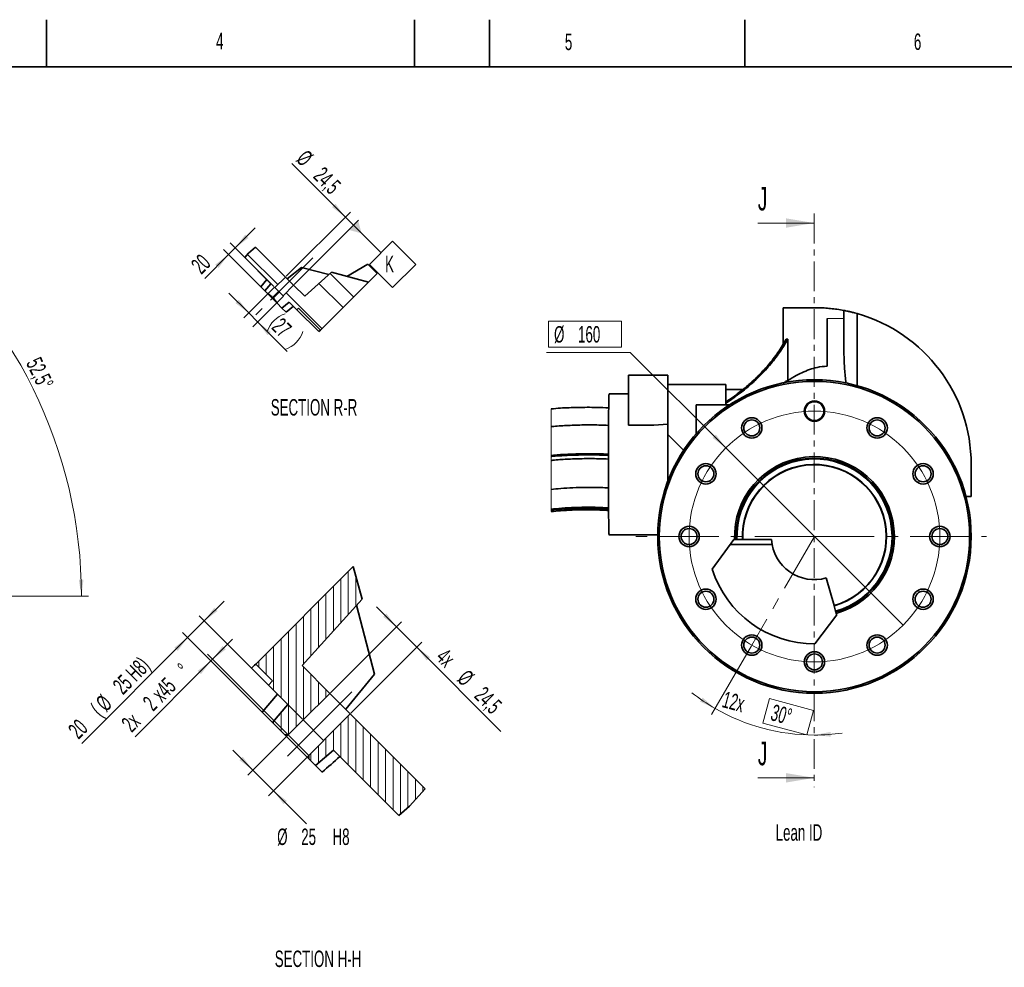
# Model space of a CAD drawing. Header units: millimetres. Extents: x 0 to 5960, y 0 to 4200.
# Tile 11 of 12: x 2190 to 4285, y 2185 to 4200. Entities that reach past the tile are written whole.
import ezdxf

# ---------------------------------------------------------------- set-up
doc = ezdxf.new("R2010")
doc.units = ezdxf.units.MM
doc.header["$LTSCALE"] = 10
doc.linetypes.add('CENTER', pattern=[10.16, 6.35, -1.27, 1.27, -1.27])
doc.linetypes.add('CENTERX2', pattern=[20.32, 12.7, -2.54, 2.54, -2.54])
doc.styles.add('SLDTEXTSTYLE0', font='TXT', dxfattribs={"width": 0.605})
doc.dimstyles.new('SLDDIMSTYLE11', dxfattribs={"dimtxt": 35, "dimasz": 35, "dimexe": 0, "dimexo": 0.0625, "dimgap": 8.75, "dimtad": 0, "dimtih": 1, "dimtoh": 1, "dimdec": 1, "dimlfac": 0.4, "dimrnd": 1e-09, "dimzin": 12, "dimdsep": 46, "dimtxsty": 'SLDTEXTSTYLE0', "dimsah": 1, "dimcen": 0.09, "dimadec": 0, "dimazin": 3, "dimtfac": 1, "dimtmove": 0, "dimatfit": 0, "dimfxl": 1, "dimfrac": 2, "dimtolj": 1, "dimarcsym": 0})
doc.dimstyles.new('SLDDIMSTYLE13', dxfattribs={"dimtxt": 35, "dimasz": 35, "dimexe": 0, "dimexo": 0.0625, "dimgap": -8.75, "dimtad": 1, "dimdec": 4, "dimlfac": 3, "dimzin": 12, "dimdsep": 46, "dimtxsty": 'SLDTEXTSTYLE0', "dimsah": 1, "dimcen": 0.09, "dimadec": 1, "dimazin": 3, "dimtfac": 1, "dimtofl": 0, "dimtmove": 0, "dimatfit": 3, "dimfxl": 1, "dimfrac": 2, "dimtolj": 1, "dimarcsym": 0})
doc.dimstyles.new('SLDDIMSTYLE17', dxfattribs={"dimtxt": 35, "dimasz": 35, "dimexe": 0, "dimexo": 0.0625, "dimgap": 8.75, "dimtad": 1, "dimdec": 1, "dimrnd": 1e-09, "dimzin": 12, "dimdsep": 46, "dimtxsty": 'SLDTEXTSTYLE0', "dimsah": 1, "dimcen": 0.09, "dimadec": 0, "dimazin": 3, "dimtfac": 1, "dimtmove": 0, "dimatfit": 0, "dimfxl": 1, "dimfrac": 2, "dimtolj": 1, "dimtzin": 12, "dimarcsym": 0})
doc.dimstyles.new('SLDDIMSTYLE23', dxfattribs={"dimtxt": 35, "dimasz": 35, "dimexe": 0, "dimexo": 0.0625, "dimgap": -8.75, "dimtad": 0, "dimtih": 1, "dimtoh": 1, "dimdec": 1, "dimlfac": 0.3, "dimrnd": 1e-09, "dimzin": 12, "dimdsep": 46, "dimtxsty": 'SLDTEXTSTYLE0', "dimblk1": 'NONE', "dimsah": 1, "dimcen": 0, "dimadec": 0, "dimazin": 3, "dimtfac": 1, "dimtmove": 0, "dimatfit": 3, "dimldrblk": 'NONE', "dimfxl": 1, "dimfrac": 2, "dimtolj": 1, "dimarcsym": 0})
doc.dimstyles.new('SLDDIMSTYLE3', dxfattribs={"dimtxt": 35, "dimasz": 35, "dimexe": 0, "dimexo": 0.0625, "dimgap": 8.75, "dimtad": 1, "dimdec": 4, "dimlfac": 10, "dimzin": 12, "dimdsep": 46, "dimtxsty": 'SLDTEXTSTYLE0', "dimsah": 1, "dimcen": 0.09, "dimadec": 1, "dimazin": 3, "dimtfac": 1, "dimtofl": 0, "dimtmove": 0, "dimatfit": 3, "dimfxl": 1, "dimfrac": 2, "dimtolj": 1, "dimtzin": 12, "dimarcsym": 0})
doc.dimstyles.new('SLDDIMSTYLE4', dxfattribs={"dimtxt": 35, "dimasz": 35, "dimexe": 0, "dimexo": 0.0625, "dimgap": 8.75, "dimtad": 1, "dimdec": 1, "dimrnd": 1e-09, "dimzin": 12, "dimdsep": 46, "dimtxsty": 'SLDTEXTSTYLE0', "dimsah": 1, "dimcen": 0.09, "dimadec": 0, "dimazin": 3, "dimtfac": 1, "dimtmove": 0, "dimatfit": 0, "dimfxl": 1, "dimfrac": 2, "dimtolj": 1, "dimtzin": 12, "dimarcsym": 0})
doc.dimstyles.new('SLDDIMSTYLE7', dxfattribs={"dimtxt": 35, "dimasz": 35, "dimexe": 0, "dimexo": 0.0625, "dimgap": 8.75, "dimtad": 1, "dimdec": 1, "dimlfac": 0.4, "dimrnd": 1e-09, "dimzin": 12, "dimdsep": 46, "dimtxsty": 'SLDTEXTSTYLE0', "dimsah": 1, "dimcen": 0.09, "dimadec": 0, "dimazin": 3, "dimtfac": 1, "dimtmove": 0, "dimatfit": 0, "dimfxl": 1, "dimfrac": 2, "dimtolj": 1, "dimtzin": 12, "dimarcsym": 0})

# ---------------------------------------------------------------- blocks, each defined once
blk = doc.blocks.new('_D_2')
at = {"color": 7, "linetype": 'Continuous', "lineweight": 0}
for p, q in [((1570.1, 3293.1), (1941, 3776.5)), ((1679.8, 2974.2), (2336.7, 2974.2))]:
    blk.add_line(p, q, dxfattribs=at)
at = {"color": 7, "linetype": 'Continuous', "lineweight": 18}
blk.add_arc((1325.3, 2974.2), 996.4, 0, 52.5, dxfattribs=at)
for points in [[(1931.9, 3764.6), (1956.2, 3738.9), (1962.4, 3746.8)], [(2321.7, 2974.2), (2326.1, 3009.3), (2316.1, 3009.1)]]:
    blk.add_solid(points, dxfattribs=at)
at = {"color": 7, "linetype": 'Continuous', "lineweight": 18, "insert": (2234.5, 3485.4), "char_height": 35, "attachment_point": 1, "rotation": 296.25, "style": 'SLDTEXTSTYLE0'}
blk.add_mtext('52,5°', dxfattribs=at)
blk = doc.blocks.new('_D_15')
at = {"color": 7, "linetype": 'Continuous', "lineweight": 0}
for p, q in [((2600.6, 2839.8), (2643.1, 2882.3)), ((2759.9, 2680.6), (2590, 2850.5)), ((2597.1, 2836.3), (2435.9, 2675.1)), ((2726.9, 2706.6), (2586.5, 2846.9)), ((2597.1, 2836.3), (2600.6, 2839.8))]:
    blk.add_line(p, q, dxfattribs=at)
at = {"color": 7, "linetype": 'Continuous', "lineweight": 18}
for points in [[(2600.6, 2839.8), (2628.9, 2861.1), (2621.9, 2868.1)], [(2597.1, 2836.3), (2568.8, 2815.1), (2575.9, 2808)]]:
    blk.add_solid(points, dxfattribs=at)
at = {"color": 7, "linetype": 'Continuous', "lineweight": 18, "char_height": 35, "attachment_point": 1, "rotation": 45, "style": 'SLDTEXTSTYLE0'}
for s, insert in [('%%d', (2523.1, 2826.1)), ('x45', (2468.2, 2771.3)), ('2', (2449.3, 2752.4)), ('2x', (2403.9, 2707.1))]:
    blk.add_mtext(s, dxfattribs=dict(at, insert=insert))
blk = doc.blocks.new('_D_16')
at = {"color": 7, "linetype": 'Continuous', "lineweight": 0}
for p, q in [((2583, 2921.2), (2625.4, 2963.6)), ((2547.6, 2885.8), (2583, 2921.2)), ((2791.7, 2712.4), (2572.4, 2931.8)), ((2726.9, 2706.6), (2537, 2896.4)), ((2547.6, 2885.8), (2322.7, 2660.9))]:
    blk.add_line(p, q, dxfattribs=at)
at = {"color": 7, "linetype": 'Continuous', "lineweight": 18}
for points in [[(2583, 2921.2), (2611.2, 2942.4), (2604.2, 2949.5)], [(2547.6, 2885.8), (2519.3, 2864.6), (2526.4, 2857.5)]]:
    blk.add_solid(points, dxfattribs=at)
at = {"color": 7, "linetype": 'Continuous', "lineweight": 18, "char_height": 35, "attachment_point": 1, "rotation": 45, "style": 'SLDTEXTSTYLE0'}
for s, insert in [('25 H8)', (2385.3, 2787.5)), ('%%c', (2349.3, 2751.3)), ('(', (2337.8, 2739.9)), ('20', (2290.7, 2692.8))]:
    blk.add_mtext(s, dxfattribs=dict(at, insert=insert))
blk = doc.blocks.new('_D_17')
at = {"color": 7, "linetype": 'Continuous', "lineweight": 0}
for p, q in [((2991.6, 2908.7), (2949.2, 2951.1)), ((2851.5, 2768.6), (3002.2, 2919.3)), ((2991.6, 2908.7), (3035, 2865.4)), ((2894.8, 2725.3), (3045.6, 2876)), ((3035, 2865.4), (3214.1, 2686.3))]:
    blk.add_line(p, q, dxfattribs=at)
at = {"color": 7, "linetype": 'Continuous', "lineweight": 18}
for points in [[(2991.6, 2908.7), (2970.4, 2937), (2963.4, 2929.9)], [(3035, 2865.4), (3056.2, 2837.1), (3063.2, 2844.2)]]:
    blk.add_solid(points, dxfattribs=at)
at = {"color": 7, "linetype": 'Continuous', "lineweight": 18, "char_height": 35, "attachment_point": 1, "rotation": 315, "style": 'SLDTEXTSTYLE0'}
for s, insert in [('4x', (3098.4, 2865.9)), ('%%c', (3143.7, 2820.4)), ('24,5', (3179.9, 2784.4))]:
    blk.add_mtext(s, dxfattribs=dict(at, insert=insert))
blk = doc.blocks.new('_D_18')
at = {"color": 7, "linetype": 'Continuous', "lineweight": 0}
for p, q in [((2759.9, 2677.8), (2675.5, 2593.4)), ((2686.1, 2604), (2643.7, 2646.5)), ((2804.1, 2633.6), (2719.7, 2549.2)), ((2730.3, 2559.8), (2686.1, 2604)), ((2730.3, 2559.8), (2800.1, 2490))]:
    blk.add_line(p, q, dxfattribs=at)
at = {"color": 7, "linetype": 'Continuous', "lineweight": 18}
for points in [[(2686.1, 2604), (2664.9, 2632.3), (2657.8, 2625.2)], [(2730.3, 2559.8), (2751.5, 2531.6), (2758.6, 2538.6)]]:
    blk.add_solid(points, dxfattribs=at)
at = {"color": 7, "linetype": 'Continuous', "lineweight": 18, "char_height": 35, "attachment_point": 1, "style": 'SLDTEXTSTYLE0'}
for s, insert in [('%%c', (2738.1, 2479.7)), ('25', (2789.2, 2479.8)), ('H8', (2855.8, 2479.8))]:
    blk.add_mtext(s, dxfattribs=dict(at, insert=insert))
blk = doc.blocks.new('_D_28')
at = {"color": 7, "linetype": 'Continuous', "lineweight": 0}
for p, q in [((2883.1, 3780.1), (2769.3, 3893.9)), ((2757.2, 3654.2), (2893.7, 3790.7)), ((2774.5, 3636.8), (2911, 3773.4)), ((2900.4, 3762.8), (2883.1, 3780.1))]:
    blk.add_line(p, q, dxfattribs=at)
at = {"color": 7, "linetype": 'Continuous', "lineweight": 18}
blk.add_solid([(2883.1, 3780.1), (2861.9, 3808.4), (2854.8, 3801.3)], dxfattribs=at)
at = {"color": 7, "linetype": 'Continuous', "lineweight": 18, "char_height": 35, "attachment_point": 1, "rotation": 315, "style": 'SLDTEXTSTYLE0'}
for s, insert in [('%%c', (2801.2, 3925.8)), ('24,5', (2837.4, 3889.7))]:
    blk.add_mtext(s, dxfattribs=dict(at, insert=insert))
blk = doc.blocks.new('_D_29')
at = {"color": 7, "linetype": 'Continuous', "lineweight": 0}
for p, q in [((2648.7, 3714.5), (2691.1, 3757)), ((2710.4, 3624.5), (2623.9, 3711)), ((2648.7, 3714.5), (2634.6, 3700.4)), ((2730.8, 3632.4), (2638.1, 3725.1)), ((2634.6, 3700.4), (2583.9, 3649.8))]:
    blk.add_line(p, q, dxfattribs=at)
at = {"color": 7, "linetype": 'Continuous', "lineweight": 18}
for points in [[(2648.7, 3714.5), (2677, 3735.7), (2669.9, 3742.8)], [(2634.6, 3700.4), (2606.3, 3679.2), (2613.3, 3672.1)]]:
    blk.add_solid(points, dxfattribs=at)
at = {"color": 7, "linetype": 'Continuous', "lineweight": 18, "insert": (2552, 3681.7), "char_height": 35, "attachment_point": 1, "rotation": 45, "style": 'SLDTEXTSTYLE0'}
blk.add_mtext('20', dxfattribs=at)
blk = doc.blocks.new('_D_30')
at = {"color": 7, "linetype": 'Continuous', "lineweight": 0}
for p, q in [((2677.5, 3576.2), (2635, 3618.6)), ((2717.4, 3616.1), (2666.8, 3565.6)), ((2736.5, 3597.1), (2685.9, 3546.5)), ((2677.5, 3576.2), (2696.5, 3557.1)), ((2696.5, 3557.1), (2759.3, 3494.4))]:
    blk.add_line(p, q, dxfattribs=at)
at = {"color": 7, "linetype": 'Continuous', "lineweight": 18}
for centre, start, end in [((2774, 3517.7), 108.4349, 161.5651), ((2735.8, 3555.8), 288.4349, 341.5651)]:
    blk.add_arc(centre, 60.1, start, end, dxfattribs=at)
for points in [[(2677.5, 3576.2), (2656.2, 3604.5), (2649.2, 3597.4)], [(2696.5, 3557.1), (2717.8, 3528.8), (2724.8, 3535.9)]]:
    blk.add_solid(points, dxfattribs=at)
at = {"color": 7, "linetype": 'Continuous', "lineweight": 18, "insert": (2748.9, 3568.6), "char_height": 35, "attachment_point": 1, "rotation": 315, "style": 'SLDTEXTSTYLE0'}
blk.add_mtext('27', dxfattribs=at)
blk = doc.blocks.new('SW_DATUMTAG_3')
at = {"color": 0, "linetype": 'Continuous', "lineweight": 18}
for p, q in [((-67.2, 110.1), (-8.7, 51.6)), ((-33.5, 26.9), (16, 76.4)), ((16, 76.4), (65.5, 26.9)), ((16, -22.6), (-33.5, 26.9)), ((65.5, 26.9), (16, -22.6))]:
    blk.add_line(p, q, dxfattribs=at)
at = {"color": 0, "linetype": 'Continuous', "lineweight": 0}
blk.add_solid([(-57.3, 120), (-77.1, 100.2), (-49.9, 92.8)], dxfattribs=at)
at = {"color": 0, "linetype": 'Continuous', "lineweight": 0, "insert": (0, 45.1), "char_height": 35, "attachment_point": 1, "style": 'SLDTEXTSTYLE0'}
blk.add_mtext('K', dxfattribs=at)
blk = doc.blocks.new('_D_35')
at = {"color": 7, "linetype": 'Continuous', "lineweight": 0}
for p, q in [((3314.9, 3503.2), (3314.9, 3558.6)), ((3314.9, 3558.6), (3470.2, 3558.6)), ((3470.2, 3558.6), (3470.2, 3503.2)), ((3470.2, 3503.2), (3314.9, 3503.2)), ((3489.2, 3492.5), (3310.9, 3492.5)), ((3692.3, 3289.4), (3489.2, 3492.5)), ((4069.5, 2912.3), (3692.3, 3289.4))]:
    blk.add_line(p, q, dxfattribs=at)
at = {"color": 7, "linetype": 'Continuous', "lineweight": 18}
blk.add_solid([(3692.3, 3289.4), (3671.1, 3317.7), (3664, 3310.6)], dxfattribs=at)
at = {"color": 7, "linetype": 'Continuous', "lineweight": 18, "char_height": 35, "attachment_point": 1, "style": 'SLDTEXTSTYLE0'}
for s, insert in [('%%c', (3327, 3548.3)), ('160', (3378, 3548.4))]:
    blk.add_mtext(s, dxfattribs=dict(at, insert=insert))
blk = doc.blocks.new('_None')
blk = doc.blocks.new('_D_36')
at = {"color": 7, "linetype": 'Continuous', "lineweight": 0}
for p, q in [((3746.6, 2868.2), (3662.2, 2722.1)), ((3771.3, 2704.1), (3785.2, 2756)), ((3785.2, 2756), (3878.7, 2731)), ((3878.7, 2731), (3864.8, 2679.1)), ((3864.8, 2679.1), (3771.3, 2704.1))]:
    blk.add_line(p, q, dxfattribs=at)
at = {"color": 7, "linetype": 'Continuous', "lineweight": 18}
for start, end in [(231.8553, 240), (240, 270), (270, 278.1447)]:
    blk.add_arc((3880.4, 3100), 421.4, start, end, dxfattribs=at)
for points in [[(3669.7, 2735.1), (3642.9, 2758.1), (3637.5, 2749.6)], [(3880.4, 2678.7), (3915.6, 2675.1), (3915.2, 2685.1)]]:
    blk.add_solid(points, dxfattribs=at)
at = {"color": 7, "linetype": 'Continuous', "lineweight": 18, "char_height": 35, "attachment_point": 1, "rotation": 345, "style": 'SLDTEXTSTYLE0'}
for s, insert in [('12x', (3691.3, 2772.3)), ('30°', (3794.6, 2744.6))]:
    blk.add_mtext(s, dxfattribs=dict(at, insert=insert))

msp = doc.modelspace()

# ---------------------------------------------------------------- hatches: boundary and pattern name
at = {"linetype": 'Continuous', "lineweight": 18}
h = msp.add_hatch(dxfattribs=at)
h.set_pattern_fill('ANSI32', scale=10, angle=90, style=0)
h.paths.add_polyline_path([(2755.742376, 3652.740992), (2691.988305, 3716.495064), (2677.105011, 3703.094086), (2669.064425, 3694.16411), (2724.75134, 3638.477195), (2711.84648, 3623.097783), (2717.381833, 3617.56243), (2718.796047, 3617.56243), (2732.231076, 3630.997459), (2733.114959, 3630.113575)], flags=0)
h = msp.add_hatch(dxfattribs=at)
h.set_pattern_fill('ANSI32', scale=10, angle=90, style=0)
h.paths.add_polyline_path([(2779.970488, 3583.258047), (2783.691311, 3586.608291), (2830.269022, 3540.03058), (2931.938976, 3641.700533), (2853.326721, 3662.764623), (2796.702985, 3611.780383), (2773.066493, 3635.416876), (2750.439076, 3612.789459), (2751.322959, 3611.905575), (2737.88793, 3598.470547), (2737.88793, 3597.056333), (2748.2628, 3586.681463), (2763.642213, 3599.586322)], flags=0)
h = msp.add_hatch(dxfattribs=at)
h.set_pattern_fill('ANSI31', scale=5, angle=45, style=0)
h.paths.add_polyline_path([(2918.476795, 2967.810962), (2899.928083, 3037.035698), (2692.350395, 2829.458009), (2728.085966, 2793.722438), (2719.710355, 2784.42038), (2760.531043, 2743.599692), (2728.268895, 2705.151162), (2754.20607, 2679.213986), (2761.277138, 2679.213986), (2793.096943, 2711.033791), (2793.538885, 2710.59185), (2850.107428, 2767.160392), (2791.016195, 2826.251625)], flags=0)
h = msp.add_hatch(dxfattribs=at)
h.set_pattern_fill('ANSI31', scale=5, angle=45, style=0)
h.paths.add_polyline_path([(3052.802897, 2564.464923), (2893.417718, 2723.850102), (2836.849176, 2667.281559), (2837.291117, 2666.839618), (2805.471312, 2635.019812), (2805.471312, 2627.948745), (2819.309695, 2614.110362), (2857.758225, 2646.37251), (2996.975512, 2507.155223), (3019.300453, 2527.256689)], flags=0)

# ---------------------------------------------------------------- linework, layer by layer
at = {"color": 7, "linetype": 'Continuous', "lineweight": 35}
for p, q in [((2247.5, 4100), (2247.5, 4200)), ((3030, 4100), (3030, 4200)), ((3190, 4100), (3190, 4200)), ((3732.5, 4100), (3732.5, 4200)), ((5860, 4100), (200, 4100)), ((2691.988305, 3716.495064), (2677.105011, 3703.094086)), ((2691.988305, 3716.495064), (2755.742376, 3652.740992)), ((2677.105011, 3703.094086), (2669.064425, 3694.16411)), ((2724.75134, 3638.477195), (2669.064425, 3694.16411)), ((2789.556961, 3673.281339), (2759.584072, 3648.899297)), ((2848.203433, 3658.151594), (2789.556961, 3673.281339)), ((2930.912854, 3679.803054), (2885.881347, 3654.041637)), ((2950.477175, 3660.238733), (2930.912854, 3679.803054)), ((2715.912505, 3647.31603), (2703.007646, 3631.936617)), ((2755.742376, 3652.740992), (2733.114959, 3630.113575)), ((2755.742376, 3652.740992), (2773.066493, 3635.416876)), ((2796.702985, 3611.780383), (2853.326721, 3662.764623)), ((2931.938976, 3641.700533), (2853.326721, 3662.764623)), ((2931.938976, 3641.700533), (2950.477175, 3660.238733)), ((2711.84648, 3623.097783), (2703.007646, 3631.936617)), ((2724.75134, 3638.477195), (2711.84648, 3623.097783)), ((2732.231076, 3630.997459), (2718.796047, 3617.56243)), ((2732.231076, 3630.997459), (2733.114959, 3630.113575)), ((2733.114959, 3630.113575), (2750.439076, 3612.789459)), ((2750.439076, 3612.789459), (2773.066493, 3635.416876)), ((2773.066493, 3635.416876), (2796.702985, 3611.780383)), ((2931.938976, 3641.700533), (2830.269022, 3540.03058)), ((2717.381833, 3617.56243), (2711.84648, 3623.097783)), ((2717.381833, 3617.56243), (2718.796047, 3617.56243)), ((2737.88793, 3597.056333), (2717.381833, 3617.56243)), ((2737.88793, 3598.470547), (2751.322959, 3611.905575)), ((2750.439076, 3612.789459), (2751.322959, 3611.905575)), ((2737.88793, 3598.470547), (2737.88793, 3597.056333)), ((2748.2628, 3586.681463), (2737.88793, 3597.056333)), ((2748.2628, 3586.681463), (2763.642213, 3599.586322)), ((2757.101635, 3577.842628), (2748.2628, 3586.681463)), ((2757.101635, 3577.842628), (2772.481047, 3590.747487)), ((2779.970488, 3583.258047), (2763.642213, 3599.586322)), ((2779.970488, 3583.258047), (2783.691311, 3586.608291)), ((2826.733489, 3536.495046), (2779.970488, 3583.258047)), ((2783.691311, 3586.608291), (2830.269022, 3540.03058)), ((3814.220436, 3564.165179), (3814.220436, 3587.49851)), ((3814.220436, 3587.49851), (3880.887114, 3587.49851)), ((3943.387104, 3517.632975), (3943.387104, 3581.586722)), ((3814.220436, 3564.165179), (3814.220436, 3510.150655)), ((3907.553785, 3564.165179), (3907.553785, 3463.138584)), ((3971.953872, 3421.484251), (3971.953872, 3574.817572)), ((2830.269022, 3540.03058), (2826.733489, 3536.495046)), ((3824.056469, 3520.439013), (3820.581543, 3520.39565)), ((3824.056469, 3432.851527), (3824.056469, 3520.439013)), ((3485.553781, 3444.071133), (3485.553781, 3337.848801)), ((3485.553781, 3444.071133), (3568.887113, 3444.071133)), ((3568.887113, 3444.071133), (3568.887113, 3339.606368)), ((3692.553784, 3424.165193), (3569.220446, 3424.165193)), ((3569.220446, 3317.498534), (3569.220446, 3424.165193)), ((3692.553784, 3424.165193), (3692.553784, 3381.141989)), ((3485.553781, 3404.097551), (3444.06346, 3404.097551)), ((3569.220446, 3404.165202), (3568.887113, 3404.165202)), ((3728.353662, 3413.33185), (3692.553784, 3413.33185)), ((3629.220446, 3319.406776), (3629.220446, 3381.141989)), ((3629.220446, 3381.141989), (3700.505999, 3381.141989)), ((3485.553781, 3337.837799), (3539.196716, 3337.848801)), ((3485.553781, 3337.848801), (3539.196716, 3337.848801)), ((3485.553781, 3337.848801), (3485.553781, 3337.837799)), ((3539.196716, 3337.848801), (3568.887113, 3339.606368)), ((3568.887113, 3339.606368), (3568.887113, 3218.165195)), ((4214.220427, 3185.873497), (4214.220427, 3254.165196)), ((4203.189793, 3185.873497), (4214.220427, 3185.873497)), ((3444.06346, 3104.232845), (3547.57113, 3104.232845)), ((3663.423404, 3031.221176), (3709.455873, 3094.289619)), ((3790.763053, 3084.085813), (3702.00831, 3084.085813)), ((3709.455873, 3094.289619), (3711.013044, 3094.289619)), ((3714.348893, 3094.289619), (3711.013044, 3094.289619)), ((3714.348893, 3094.289619), (3716.016867, 3094.289619)), ((3716.016867, 3094.289619), (3727.772542, 3094.289619)), ((3728.38411, 3094.289619), (3727.772542, 3094.289619)), ((3728.38411, 3094.289619), (3789.45421, 3094.289619)), ((2899.928083, 3037.035698), (2692.350395, 2829.458009)), ((2899.928083, 3037.035698), (2918.476795, 2967.810962)), ((3905.88637, 3012.639933), (3922.515842, 2953.974729)), ((2791.016195, 2826.251625), (2918.476795, 2967.810962)), ((2906.944222, 2955.002742), (2944.768585, 2808.386564)), ((3922.682462, 2953.386884), (3922.515842, 2953.974729)), ((3922.682462, 2953.386884), (3925.885765, 2942.08639)), ((3928.173714, 2934.01499), (3881.883405, 2872.500699)), ((3925.885765, 2942.08639), (3926.340275, 2940.482901)), ((3927.249345, 2937.275922), (3926.340275, 2940.482901)), ((3927.249345, 2937.275922), (3928.173714, 2934.01499)), ((2728.085966, 2793.722438), (2692.350395, 2829.458009)), ((2719.710355, 2784.42038), (2683.51156, 2820.619175)), ((2791.016195, 2826.251625), (2850.107428, 2767.160392)), ((2944.768585, 2808.386564), (2883.81348, 2733.45434)), ((2719.710355, 2784.42038), (2728.085966, 2793.722438)), ((2738.433956, 2765.696779), (2706.171808, 2727.248249)), ((2719.710355, 2784.42038), (2760.531043, 2743.599692)), ((2793.538885, 2710.59185), (2850.107428, 2767.160392)), ((2893.417718, 2723.850102), (2850.107428, 2767.160392)), ((2728.268895, 2705.151162), (2760.531043, 2743.599692)), ((2728.268895, 2705.151162), (2706.171808, 2727.248249)), ((2893.417718, 2723.850102), (2836.849176, 2667.281559)), ((2893.417718, 2723.850102), (3052.802897, 2564.464923)), ((2728.268895, 2705.151162), (2754.20607, 2679.213986)), ((2761.277138, 2679.213986), (2793.096943, 2711.033791)), ((2793.538885, 2710.59185), (2793.096943, 2711.033791)), ((2793.538885, 2710.59185), (2836.849176, 2667.281559)), ((2761.277138, 2679.213986), (2754.20607, 2679.213986)), ((2805.471312, 2627.948745), (2754.20607, 2679.213986)), ((2761.277138, 2679.213986), (2805.471312, 2635.019812)), ((2837.291117, 2666.839618), (2805.471312, 2635.019812)), ((2837.291117, 2666.839618), (2836.849176, 2667.281559)), ((2857.758225, 2646.37251), (2819.309695, 2614.110362)), ((2857.758225, 2646.37251), (2996.975512, 2507.155223)), ((2805.471312, 2627.948745), (2805.471312, 2635.019812)), ((2805.471312, 2627.948745), (2819.309695, 2614.110362)), ((2833.861153, 2599.558904), (2819.309695, 2614.110362)), ((3052.802897, 2564.464923), (3019.300453, 2527.256689)), ((3019.300453, 2527.256689), (2996.975512, 2507.155223))]:
    msp.add_line(p, q, dxfattribs=at)
at = {"color": 7, "linetype": 'CENTER', "lineweight": 18}
msp.add_line((3880.414508, 3787.542786), (3880.414508, 2567.600639), dxfattribs=at)
at = {"color": 7, "linetype": 'Continuous', "lineweight": 18}
for p, q in [((3760.414508, 3767.542786), (3880.414508, 3767.542786)), ((3320.55947, 3372.254192), (3320.55947, 3153.665538)), ((3760.414508, 2587.600639), (3880.414508, 2587.600639))]:
    msp.add_line(p, q, dxfattribs=at)
at = {"color": 7, "linetype": 'CENTERX2', "lineweight": 18}
for p, q in [((2813.901909, 3693.576409), (2692.279543, 3571.954042)), ((3880.887113, 3100.831859), (3501.262422, 3100.831859)), ((3880.887113, 3100.831859), (3747.55378, 2869.891751)), ((3880.887113, 3100.831859), (4246.981934, 3100.831859))]:
    msp.add_line(p, q, dxfattribs=at)
at = {"color": 8, "linetype": 'Continuous', "lineweight": 18}
for p, q in [((2741.069911, 3622.158624), (2728.313749, 3609.402463)), ((2742.484124, 3620.74441), (2729.727963, 3607.988249)), ((3907.553785, 3564.165179), (3943.387104, 3564.165179))]:
    msp.add_line(p, q, dxfattribs=at)
at = {"color": 7, "linetype": 'CENTERX2', "lineweight": 18, "ltscale": 2.5}
msp.add_line((2896.51131, 2770.253984), (2759.931444, 2633.674118), dxfattribs=at)
at = {"color": 7, "linetype": 'Continuous', "lineweight": 35, "flags": 128}
for points in [[(3444.06346, 3404.097551), (3444.030957, 3404.060844), (3443.901255, 3403.181129), (3443.772819, 3401.135175), (3443.646662, 3397.938975), (3443.523765, 3393.617539), (3443.405096, 3388.204717), (3443.291574, 3381.742854), (3443.184099, 3374.282513), (3443.083504, 3365.882107), (3442.990576, 3356.607351), (3442.906043, 3346.530838), (3442.830575, 3335.731445), (3442.764749, 3324.293687), (3442.709094, 3312.307093), (3442.664036, 3299.865443), (3442.629931, 3287.066116), (3442.607045, 3274.009321), (3442.595553, 3260.797206), (3442.595553, 3247.533186), (3442.607045, 3234.321071), (3442.629931, 3221.264264), (3442.664036, 3208.464949), (3442.709094, 3196.023299), (3442.764749, 3184.036693), (3442.830575, 3172.598934), (3442.906043, 3161.799541), (3442.990576, 3151.723041), (3443.083504, 3142.448285), (3443.184099, 3134.047867), (3443.291574, 3126.587532), (3443.405096, 3120.125662), (3443.523765, 3114.712834), (3443.646662, 3110.391404), (3443.772819, 3107.195205), (3443.901255, 3105.149247), (3444.030957, 3104.269539), (3444.06346, 3104.232845)], [(3569.220446, 3317.498534), (3580.803065, 3305.915911), (3592.657051, 3294.061913), (3602.520688, 3284.198288)]]:
    msp.add_lwpolyline(points, dxfattribs=at)
at = {"color": 7, "linetype": 'Continuous', "lineweight": 35}
for centre, radius in [((3880.887106, 3100.831863), 333.333327), ((3880.887113, 3100.83186), 329.999999), ((3880.887112, 3367.498528), 21.666662), ((3880.887112, 3367.498534), 20), ((3747.553778, 3331.771977), 21.666667), ((4014.220436, 3331.771987), 21.666673), ((3747.553782, 3331.771973), 17.000003), ((4014.220441, 3331.771969), 17.000003), ((3649.947004, 3234.165196), 21.666666), ((3649.947005, 3234.165192), 17), ((4111.827216, 3234.16521), 21.666674), ((4111.827219, 3234.165191), 17.000003), ((3614.220447, 3100.831861), 21.666669), ((4147.553787, 3100.83186), 21.666675), ((3614.220448, 3100.831859), 17.000002), ((4147.553797, 3100.831859), 17.000005), ((3649.947001, 2967.498523), 21.666665), ((3649.947006, 2967.498527), 17.000002), ((4111.827213, 2967.498537), 21.666674), ((4111.82722, 2967.498526), 17.000005), ((3747.553777, 2869.89175), 21.666669), ((4014.220434, 2869.89176), 21.666675), ((3747.553784, 2869.891757), 17.000004), ((4014.220443, 2869.891753), 17.000005), ((3880.887109, 2834.165178), 21.666666), ((3880.887115, 2834.165202), 17.000006)]:
    msp.add_circle(centre, radius, dxfattribs=at)
at = {"color": 7, "linetype": 'Continuous', "lineweight": 18}
msp.add_circle((3880.887113, 3100.831859), 266.666667, dxfattribs=at)
at = {"color": 7, "linetype": 'Continuous', "lineweight": 35}
for centre, radius, start, end in [((3880.887098, 3254.165188), 333.33333, 0.000001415, 74.145206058), ((3880.887112, 3100.831855), 169.999999, 285.826128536, 182.205500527), ((3880.887104, 3100.831851), 166.666663, 285.82612934, 182.249631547), ((3880.887116, 3100.831851), 165, 285.826132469, 182.272366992), ((3880.887115, 3100.831865), 153.254277, 285.82612503, 182.446633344), ((3880.887115, 3100.831858), 152.643268, 285.826130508, 182.456430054), ((3880.887127, 3100.831868), 91.666676, 184.09267784, 285.826126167), ((3880.887103, 3100.831847), 228.333321, 197.749997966, 270.25000339)]:
    msp.add_arc(centre, radius, start, end, dxfattribs=at)
for points, knots in [([(2718.796047, 3617.56243), (2718.796047, 3617.56243), (2718.811429, 3617.549169), (2718.873073, 3617.496031), (2718.919012, 3617.456431), (2719.100874, 3617.299684), (2719.280417, 3617.144951), (2719.639753, 3616.835423), (2719.77424, 3616.719597), (2720.067562, 3616.467042), (2720.386377, 3616.192599), (2720.755554, 3615.874985), (2721.150332, 3615.535468), (2721.361806, 3615.353652), (2722.024365, 3614.784244), (2722.503373, 3614.372865), (2723.276732, 3613.709341), (2723.543725, 3613.480369), (2724.096748, 3613.006341), (2724.37948, 3612.764114), (2725.240081, 3612.027201), (2725.832668, 3611.520299), (2726.750221, 3610.736365), (2727.061909, 3610.470222), (2727.686021, 3609.937637), (2727.999279, 3609.670482), (2728.313749, 3609.402463)], [0, 0, 0, 0, 0.0625, 0.0625, 0.125, 0.125, 0.25, 0.25, 0.3125, 0.3125, 0.375, 0.4375, 0.4375, 0.5, 0.5, 0.625, 0.625, 0.6875, 0.6875, 0.75, 0.75, 0.875, 0.875, 0.9375, 0.9375, 1, 1, 1, 1]), ([(2729.727963, 3607.988249), (2730.264411, 3607.358828), (2730.793432, 3606.738916), (2731.836966, 3605.517499), (2732.355431, 3604.91139), (2733.338164, 3603.763714), (2733.80669, 3603.217153), (2734.474532, 3602.438756), (2734.692017, 3602.18539), (2735.105912, 3601.703404), (2735.303405, 3601.473521), (2735.868032, 3600.816528), (2736.208308, 3600.420915), (2736.808353, 3599.723641), (2737.059727, 3599.431732), (2737.366296, 3599.075833), (2737.456651, 3598.970962), (2737.613067, 3598.789438), (2737.679002, 3598.712933), (2737.835771, 3598.531045), (2737.88793, 3598.470547), (2737.88793, 3598.470547)], [0, 0, 0, 0, 0.125, 0.125, 0.25, 0.25, 0.375, 0.375, 0.4375, 0.4375, 0.5, 0.5, 0.625, 0.625, 0.75, 0.75, 0.8125, 0.8125, 0.875, 0.875, 1, 1, 1, 1]), ([(3880.887114, 3587.49851), (3883.725209, 3587.476946), (3890.678429, 3587.424116), (3902.004156, 3586.907145), (3915.14873, 3585.820873), (3929.056273, 3584.132785), (3938.531789, 3582.449334), (3943.387104, 3581.586722)], [0, 0, 0, 0, 0.13542884, 0.3317952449, 0.5408309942, 0.7647188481, 1, 1, 1, 1]), ([(3971.953872, 3574.817572), (3969.901267, 3575.388131), (3965.394816, 3576.640783), (3958.701825, 3578.31318), (3952.410029, 3579.752944), (3947.618796, 3580.7587), (3944.78259, 3581.319511), (3943.599584, 3581.546036), (3943.387104, 3581.586722)], [0, 0, 0, 0, 0.2176294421, 0.4778007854, 0.7046590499, 0.876953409, 0.977899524, 1, 1, 1, 1]), ([(3824.056469, 3520.439013), (3818.324522, 3510.773533), (3806.76949, 3491.288892), (3785.569175, 3464.179484), (3763.286478, 3440.38435), (3740.328211, 3419.663896), (3717.372479, 3401.43338), (3700.917786, 3390.364567), (3692.553784, 3384.738235)], [0, 0, 0, 0, 0.1764958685, 0.3557980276, 0.5396443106, 0.6883571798, 0.841590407, 1, 1, 1, 1]), ([(3820.581543, 3520.39565), (3814.969134, 3510.921958), (3803.657873, 3491.828659), (3782.976979, 3465.220426), (3761.277696, 3441.834381), (3738.950988, 3421.441906), (3716.652091, 3403.481983), (3700.672382, 3392.550314), (3692.553784, 3386.996407)], [0, 0, 0, 0, 0.1768172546, 0.3563578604, 0.5402968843, 0.688944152, 0.8419660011, 1, 1, 1, 1]), ([(3947.904937, 3427.358611), (3946.841129, 3437.113253), (3944.679035, 3456.938689), (3943.504578, 3487.084984), (3943.426368, 3507.422682), (3943.387104, 3517.632975)], [0, 0, 0, 0, 0.3253862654, 0.6613184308, 1, 1, 1, 1]), ([(3907.553785, 3463.138584), (3900.487672, 3462.518534), (3887.805026, 3461.405633), (3870.023617, 3456.064947), (3853.997025, 3449.39821), (3837.118823, 3440.655999), (3824.069727, 3432.74782), (3815.997392, 3428.104234), (3814.220436, 3427.082046)], [0, 0, 0, 0, 0.2096981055, 0.3763776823, 0.5477458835, 0.7239260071, 0.9392280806, 1, 1, 1, 1]), ([(3443.696873, 3374.370951), (3434.882297, 3374.760774), (3412.726541, 3375.740607), (3378.345274, 3375.524333), (3346.087849, 3374.467575), (3327.247794, 3372.834088), (3320.55947, 3372.254192)], [0, 0, 0, 0, 0.2147376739, 0.539750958, 0.836609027, 1, 1, 1, 1]), ([(3443.22856, 3337.157735), (3436.236805, 3337.45664), (3417.230921, 3338.269161), (3387.115541, 3338.238972), (3353.837535, 3337.056109), (3331.951049, 3335.761275), (3321.186283, 3334.569836), (3320.55947, 3334.500461)], [0, 0, 0, 0, 0.170966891, 0.4647440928, 0.7353975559, 0.9845926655, 1, 1, 1, 1]), ([(3320.55947, 3272.998774), (3321.076032, 3273.063892), (3331.638152, 3274.395356), (3353.317111, 3275.691077), (3386.509932, 3277.012676), (3416.81931, 3277.045799), (3436.044337, 3276.185969), (3443.227312, 3275.864714)], [0, 0, 0, 0, 0.012718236, 0.2600490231, 0.52992279, 0.8243668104, 1, 1, 1, 1]), ([(3320.55947, 3270.777731), (3321.155706, 3270.849372), (3331.268902, 3272.064528), (3351.956446, 3273.271669), (3383.560057, 3274.504783), (3414.45529, 3274.526052), (3434.799424, 3273.640442), (3443.623534, 3273.256315)], [0, 0, 0, 0, 0.0146234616, 0.2480392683, 0.5041460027, 0.7849271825, 1, 1, 1, 1]), ([(3443.20881, 3265.445996), (3436.148876, 3265.7632), (3417.255633, 3266.612076), (3387.490345, 3266.582348), (3354.918415, 3265.366787), (3332.924153, 3263.958513), (3321.819225, 3262.631411), (3320.55947, 3262.480864)], [0, 0, 0, 0, 0.172640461, 0.4620069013, 0.7267806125, 0.9690056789, 1, 1, 1, 1]), ([(3320.55947, 3200.880879), (3327.415026, 3201.641328), (3342.930776, 3203.362404), (3368.014903, 3204.734741), (3396.575523, 3205.407557), (3421.920092, 3205.243472), (3437.736156, 3204.473211), (3443.208146, 3204.206719)], [0, 0, 0, 0, 0.1684432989, 0.3812271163, 0.6132683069, 0.8661998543, 1, 1, 1, 1]), ([(3320.55947, 3158.799037), (3323.94116, 3159.214466), (3336.032706, 3160.699868), (3357.892334, 3162.165326), (3387.100294, 3163.193023), (3416.020955, 3163.143796), (3435.194723, 3162.225601), (3443.641807, 3161.821086)], [0, 0, 0, 0, 0.0829146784, 0.2964690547, 0.5328571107, 0.7941982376, 1, 1, 1, 1]), ([(3320.55947, 3156.627448), (3322.779423, 3156.928063), (3336.835072, 3158.831414), (3363.975279, 3160.29395), (3402.878391, 3161.230992), (3429.831855, 3160.159796), (3443.832008, 3159.603396)], [0, 0, 0, 0, 0.0544368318, 0.3446671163, 0.6596073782, 1, 1, 1, 1]), ([(3320.55947, 3153.665538), (3327.267577, 3154.347284), (3342.245113, 3155.869456), (3366.509138, 3157.167768), (3394.299299, 3157.704167), (3420.472265, 3157.387695), (3437.375944, 3156.445553), (3444.048267, 3156.073665)], [0, 0, 0, 0, 0.1635704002, 0.3652120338, 0.5892825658, 0.83787912, 1, 1, 1, 1])]:
    msp.add_open_spline(points, degree=3, knots=knots, dxfattribs=at)
for points in [[(2728.313749, 3609.402463), (2728.822746, 3608.96865), (2729.294151, 3608.497246), (2729.727963, 3607.988249)], [(2692.350395, 2829.458009), (2689.404321, 2826.511936), (2686.458041, 2823.565655), (2683.51156, 2820.619175)], [(2871.287206, 2632.843529), (2858.813475, 2621.745897), (2846.338147, 2610.650913), (2833.861153, 2599.558904)]]:
    msp.add_open_spline(points, degree=3, dxfattribs=at)
at = {"color": 7, "linetype": 'Continuous', "lineweight": 18}
for points in [[(3880.414508, 3767.542786), (3820.414508, 3777.542786), (3820.414508, 3757.542786)], [(3880.414508, 2587.600639), (3820.414508, 2597.600639), (3820.414508, 2577.600639)]]:
    msp.add_solid(points, dxfattribs=at)

# ---------------------------------------------------------------- block references
at = {"color": 7, "linetype": 'Continuous', "lineweight": 0}
msp.add_blockref('SW_DATUMTAG_3', (2967.606149, 3652.678682), dxfattribs=at)

# ---------------------------------------------------------------- texts
at = {"color": 7, "linetype": 'Continuous', "lineweight": 0, "char_height": 35, "style": 'SLDTEXTSTYLE0'}
for s, insert, attachment_point in [('4', (2608.158338, 4172.110173), 1), ('5', (3350.016802, 4170.285083), 1), ('6', (4092.350754, 4170.647763), 1), ('SECTION R-R', (2816.428761, 3393.140238), 2), ('Lean ID', (3798.374419, 2488.878167), 1)]:
    msp.add_mtext(s, dxfattribs=dict(at, insert=insert, attachment_point=attachment_point))
at = {"color": 7, "linetype": 'Continuous', "char_height": 50, "attachment_point": 1, "style": 'SLDTEXTSTYLE0'}
for insert in [(3760.414508, 3844.22102), (3760.414508, 2664.278873)]:
    msp.add_mtext('J', dxfattribs=dict(at, insert=insert))
at = {"color": 7, "linetype": 'Continuous', "lineweight": 18, "insert": (2824.95052, 2220.221495), "char_height": 35, "attachment_point": 2, "style": 'SLDTEXTSTYLE0'}
msp.add_mtext('SECTION H-H', dxfattribs=at)

# ---------------------------------------------------------------- dimensions: what is measured, and where the dimension line sits
at = {"color": 7, "linetype": 'Continuous', "lineweight": 18}
for base, p1, p2, angle, text, dimstyle, picture, middle in [((2883.092759, 3780.091375), (2773.066493, 3635.416876), (2755.742376, 3652.740992), 315, '%%c<>', 'SLDDIMSTYLE17', '_D_28', (2820.456804, 3842.72733)), ((2696.542474, 3557.12509), (2718.796047, 3617.56243), (2737.88793, 3598.470547), 315, '(<>)', 'SLDDIMSTYLE4', '_D_30', (2735.894688, 3517.772875)), ((2582.964549, 2921.166186), (2728.268895, 2705.151162), (2793.096943, 2711.033791), 45, '<> (%%c25 H8)', 'SLDDIMSTYLE7', '_D_16', (2420.991138, 2759.192776)), ((3034.951802, 2865.384186), (2850.107428, 2767.160392), (2893.417718, 2723.850102), 315, '4x %%c<>', 'SLDDIMSTYLE7', '_D_17', (3140.263239, 2760.072749)), ((2600.642218, 2839.848906), (2728.268895, 2705.151162), (2761.277138, 2679.213986), 45, '2x <>x45%%d', 'SLDDIMSTYLE7', '_D_15', (2503.041633, 2742.248322)), ((2686.092205, 2604.029053), (2805.471312, 2635.019812), (2761.277138, 2679.213986), 315, '%%c<>H8', 'SLDDIMSTYLE11', '_D_18', (2827.806414, 2462.314844))]:
    dim = msp.add_linear_dim(base=base, p1=p1, p2=p2, angle=angle, text=text, dimstyle=dimstyle, dxfattribs=at)
    dim.commit()
    dim.dimension.update_dxf_attribs({"geometry": picture, "text_midpoint": middle, "dimtype": 160})
dim = msp.add_angular_dim_2l(base=(2218.966693, 3414.857799), line1=((1677.802285, 2974.174156), (933.789646, 2974.174156)), line2=((1325.348666, 2974.174156), (1568.853237, 3291.515493)), dimstyle='SLDDIMSTYLE3', dxfattribs=at)
dim.commit()
dim.dimension.update_dxf_attribs({"geometry": '_D_2', "text_midpoint": (2218.966693, 3414.857799), "dimtype": 162})
dim = msp.add_linear_dim(base=(2634.55028, 3700.393983), p1=(2732.231076, 3630.997459), p2=(2711.84648, 3623.097783), angle=45, dimstyle='SLDDIMSTYLE4', dxfattribs=at)
dim.commit()
dim.dimension.update_dxf_attribs({"geometry": '_D_29', "text_midpoint": (2602.813671, 3668.657374), "dimtype": 160})
dim = msp.add_angular_dim_2l(base=(3771.358472, 2693.010617), line1=((3747.55378, 2869.891751), (3880.887113, 3100.831859)), line2=((3880.414508, 2567.600651), (3880.414508, 3652.988169)), text='12x <>', dimstyle='SLDDIMSTYLE13', dxfattribs=at)
dim.commit()
dim.dimension.update_dxf_attribs({"geometry": '_D_36', "text_midpoint": (3771.358472, 2693.010617), "dimtype": 162})
dim = msp.add_diameter_dim_2p(p1=(4069.452822, 2912.273951), p2=(3692.321404, 3289.389766), dimstyle='SLDDIMSTYLE23', dxfattribs=at)
dim.commit()
dim.dimension.update_dxf_attribs({"geometry": '_D_35', "text_midpoint": (3392.57088, 3530.919242), "dimtype": 163})

doc.saveas('drawing.dxf')
